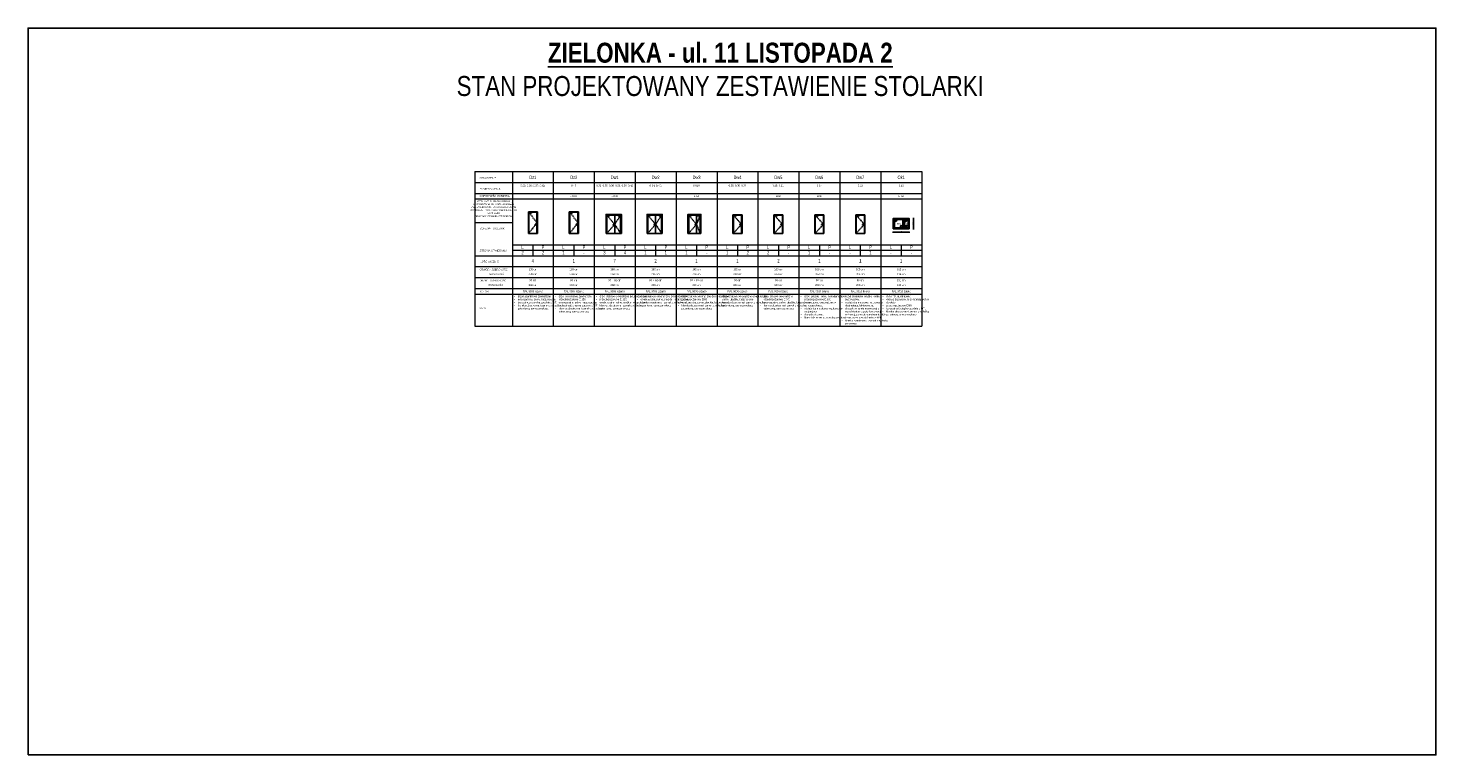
# Model space of a CAD drawing. Header units: millimetres. Extents: x 59331 to 112314, y -16110 to 34390.
# Tile 46 of 198: x 75331 to 90831, y -16110 to -8110. Entities that reach past the tile are written whole.
import ezdxf

# ---------------------------------------------------------------- set-up
doc = ezdxf.new("R2010")
doc.units = ezdxf.units.MM
doc.set_wipeout_variables(frame=1)
doc.linetypes.add('DASHED', pattern=[0.75, 0.5, -0.25])
doc.linetypes.add('DASHEDX2', pattern=[38.1, 25.4, -12.7])
doc.layers.get('DEFPOINTS').update_dxf_attribs({"lineweight": 9})
doc.layers.add('_HSA_POMOC_GRAFICZNE', color=7, linetype='Continuous', plot=False)
for name, color, linetype in [('_HSA_PRZERYWANE', 153, 'DASHEDX2'), ('_HSA_STOLARKA', 132, 'Continuous'), ('_HSA_STOLARKA_ZEWNĘTRZNA', 132, 'Continuous'), ('_HSA_WIDOKOWE_CIENKIE', 8, 'Continuous'), ('_HSA_WYM_50', 141, 'Continuous')]:
    doc.layers.add(name, color=color, linetype=linetype)
doc.layers.add('_HSA_STOLARKA_OPIS', color=43, linetype='Continuous', lineweight=9)
doc.styles.add('ARIAL 08', font='Arial.ttf', dxfattribs={"width": 0.8})
doc.styles.add('ARIAL_100', font='Arial.ttf', dxfattribs={"width": 0.8, "height": 20})
doc.styles.add('ARIAL_200', font='Arial Narrow.ttf', dxfattribs={"width": 0.8, "height": 38})
doc.styles.add('ARIAL_50', font='Arial Narrow.ttf', dxfattribs={"width": 0.8, "height": 10})
doc.dimstyles.new('WYM_WEWN_50', dxfattribs={"dimscale": 0.7, "dimtxt": 10, "dimasz": 2, "dimexe": 10, "dimexo": 0, "dimgap": 3, "dimtad": 1, "dimdec": 1, "dimrnd": 1e-05, "dimtxsty": 'ARIAL_50', "dimblk": 'Wym-03', "dimcen": 0, "dimdle": 10, "dimse1": 1, "dimse2": 1, "dimclrt": 256, "dimazin": 2, "dimtfac": 1, "dimtdec": 1, "dimtix": 1, "dimtmove": 2, "dimatfit": 0, "dimfxl": 1, "dimtolj": 1, "dimtzin": 0, "dimarcsym": 0})

# ---------------------------------------------------------------- blocks, each defined once
blk = doc.blocks.new('A$C503931F8')
at = {"color": 0}
for points in [[(5, 94), (11, 94), (11, 89), (5, 89)], [(7, 99), (20, 99), (20, 101), (7, 101)]]:
    blk.add_lwpolyline(points, close=True, dxfattribs=at)
blk.add_lwpolyline([(11, 101), (11, 103), (5, 103), (5, 97), (11, 97), (11, 99)], dxfattribs=at)
blk = doc.blocks.new('A$C47da0065')
blk.add_wipeout([(0, 0), (0, 115), (175, 115), (175, 0)])
for points in [[(0, 0), (175, 0), (175, 115), (0, 115)], [(111, 7), (7, 7), (7, 108), (111, 108), (111, 7)], [(106, 12), (12, 12), (12, 103), (106, 103)], [(118, 108), (168, 108), (168, 7), (118, 7), (118, 108)], [(123, 103), (163, 103), (163, 12), (123, 12)]]:
    blk.add_lwpolyline(points, close=True)
at = {"layer": '_HSA_WIDOKOWE_CIENKIE', "color": 9}
for points in [[(19, 73), (42, 98)], [(23, 85), (34, 96)], [(32, 79), (42, 90)], [(72, 16), (95, 41)], [(77, 29), (87, 39)], [(85, 22), (96, 33)], [(129, 16), (152, 41)], [(130, 73), (153, 98)], [(134, 85), (145, 96)], [(134, 29), (144, 39)], [(142, 22), (153, 33)], [(143, 79), (153, 90)]]:
    blk.add_lwpolyline(points, dxfattribs=at)
blk = doc.blocks.new('Wym-03')
for p, q in [((-4, 0), (4, 0)), ((0, 4), (0, -4))]:
    blk.add_line(p, q)
blk.add_lwpolyline([(-3, -3, 0.8, 0.8, 0), (3, 3, 0.05, 0.05, 0)], format="xyseb")
blk = doc.blocks.new('*D1078')
at = {"layer": '_HSA_WYM_50', "color": 0, "lineweight": -2, "transparency": 16777216}
blk.add_line((85081, -10317), (85081, -10205), dxfattribs=at)
at = {"layer": 'DEFPOINTS', "color": 0, "transparency": 16777216}
for p in [(85032, -10204), (85081, -10204), (85032, -10319)]:
    blk.add_point(p, dxfattribs=at)
at = {"layer": '_HSA_WYM_50', "color": 0, "lineweight": -2, "transparency": 16777216, "xscale": 1.4, "yscale": 1.4, "zscale": 1.4}
for p, rotation in [((85081, -10204), 89.9999999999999), ((85081, -10319), 269.9999999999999)]:
    blk.add_blockref('Wym-03', p, dxfattribs=dict(at, rotation=rotation))
at = {"layer": '_HSA_WYM_50', "transparency": 16777216, "insert": (85073, -10261), "char_height": 10, "attachment_point": 5, "rotation": 90, "style": 'ARIAL_50'}
blk.add_mtext('\\A1;115', dxfattribs=at)
blk = doc.blocks.new('*D1079')
at = {"layer": '_HSA_WYM_50', "color": 0, "lineweight": -2, "transparency": 16777216}
blk.add_line((84858, -10357), (85030, -10357), dxfattribs=at)
at = {"layer": 'DEFPOINTS', "color": 0, "transparency": 16777216}
for p in [(84857, -10319), (85032, -10319), (85032, -10357)]:
    blk.add_point(p, dxfattribs=at)
at = {"layer": '_HSA_WYM_50', "color": 0, "lineweight": -2, "transparency": 16777216, "xscale": 1.4, "yscale": 1.4, "zscale": 1.4}
for p, rotation in [((84857, -10357), 179.9999999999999), ((85032, -10357), 359.9999999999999)]:
    blk.add_blockref('Wym-03', p, dxfattribs=dict(at, rotation=rotation))
at = {"layer": '_HSA_WYM_50', "transparency": 16777216, "insert": (84944, -10349), "char_height": 10, "attachment_point": 5, "style": 'ARIAL_50'}
blk.add_mtext('\\A1;175', dxfattribs=at)

msp = doc.modelspace()

# ---------------------------------------------------------------- linework, layer by layer
at = {"layer": '_HSA_POMOC_GRAFICZNE'}
msp.add_lwpolyline([(75331.33, -16109.52), (90831.33, -16109.52), (90831.33, -8109.52), (75331.33, -8109.52)], close=True, dxfattribs=at)
at = {"layer": '_HSA_PRZERYWANE', "ltscale": 0.2}
for points in [[(81703.39, -10368.58), (81789.39, -10268.58), (81703.39, -10168.58)], [(81855.39, -10368.58), (81789.39, -10268.58), (81855.39, -10168.58)], [(82154.1, -10368.58), (82240.1, -10268.58), (82154.1, -10168.58)], [(82306.1, -10368.58), (82240.1, -10268.58), (82306.1, -10168.58)], [(82604.82, -10368.58), (82690.82, -10268.58), (82604.82, -10168.58)], [(82730.82, -10368.58), (82690.82, -10268.58), (82730.82, -10168.58)], [(83096.53, -10368.58), (83186.53, -10268.58), (83096.53, -10168.58)], [(83547.24, -10368.58), (83637.24, -10268.58), (83547.24, -10168.58)], [(83997.95, -10368.58), (84087.95, -10268.58), (83997.95, -10168.58)], [(84448.67, -10368.58), (84538.67, -10268.58), (84448.67, -10168.58)]]:
    msp.add_lwpolyline(points, dxfattribs=at)
at = {"layer": '_HSA_STOLARKA', "linetype": 'Continuous'}
for p, q in [((80839.19, -10130.58), (80939.19, -10130.58)), ((80839.19, -10130.58), (80839.19, -10368.58)), ((80844.19, -10135.58), (80844.19, -10368.58)), ((80844.19, -10135.58), (80934.19, -10135.58)), ((80934.19, -10135.58), (80934.19, -10368.58)), ((80939.19, -10130.58), (80939.19, -10368.58)), ((81289.91, -10130.58), (81389.91, -10130.58)), ((81289.91, -10130.58), (81289.91, -10368.58)), ((81294.91, -10135.58), (81294.91, -10368.58)), ((81294.91, -10135.58), (81384.91, -10135.58)), ((81384.91, -10135.58), (81384.91, -10368.58)), ((81389.91, -10130.58), (81389.91, -10368.58)), ((83091.53, -10163.58), (83191.53, -10163.58)), ((83091.53, -10163.58), (83091.53, -10368.58)), ((83096.53, -10168.58), (83096.53, -10368.58)), ((83096.53, -10168.58), (83186.53, -10168.58)), ((83186.53, -10168.58), (83186.53, -10368.58)), ((83191.53, -10163.58), (83191.53, -10368.58)), ((83542.24, -10163.58), (83642.24, -10163.58)), ((83542.24, -10163.58), (83542.24, -10368.58)), ((83547.24, -10168.58), (83547.24, -10368.58)), ((83547.24, -10168.58), (83637.24, -10168.58)), ((83637.24, -10168.58), (83637.24, -10368.58)), ((83642.24, -10163.58), (83642.24, -10368.58)), ((83992.95, -10163.58), (84092.95, -10163.58)), ((83992.95, -10163.58), (83992.95, -10368.58)), ((83997.95, -10168.58), (83997.95, -10368.58)), ((83997.95, -10168.58), (84087.95, -10168.58)), ((84087.95, -10168.58), (84087.95, -10368.58)), ((84092.95, -10163.58), (84092.95, -10368.58)), ((84443.67, -10163.58), (84543.67, -10163.58)), ((84443.67, -10163.58), (84443.67, -10368.58)), ((84448.67, -10168.58), (84448.67, -10368.58)), ((84448.67, -10168.58), (84538.67, -10168.58)), ((84538.67, -10168.58), (84538.67, -10368.58)), ((84543.67, -10163.58), (84543.67, -10368.58)), ((80839.19, -10368.58), (80939.19, -10368.58)), ((81289.91, -10368.58), (81389.91, -10368.58)), ((83091.53, -10368.58), (83191.53, -10368.58)), ((83542.24, -10368.58), (83642.24, -10368.58)), ((83992.95, -10368.58), (84092.95, -10368.58)), ((84443.67, -10368.58), (84543.67, -10368.58))]:
    msp.add_line(p, q, dxfattribs=at)
at = {"layer": '_HSA_STOLARKA', "linetype": 'DASHED', "ltscale": 20}
for points in [[(80844.19, -10368.58), (80934.19, -10251.08), (80844.19, -10135.58)], [(81294.91, -10368.58), (81384.91, -10251.08), (81294.91, -10135.58)]]:
    msp.add_lwpolyline(points, dxfattribs=at)
at = {"layer": '_HSA_STOLARKA', "linetype": 'Continuous'}
for points in [[(80874.09, -10135.58), (80849.73, -10135.58), (80849.73, -10144.15), (80874.09, -10144.15)], [(81324.8, -10135.58), (81300.44, -10135.58), (81300.44, -10144.15), (81324.8, -10144.15)], [(83126.42, -10168.58), (83102.06, -10168.58), (83102.06, -10177.15), (83126.42, -10177.15)], [(83577.14, -10168.58), (83552.78, -10168.58), (83552.78, -10177.15), (83577.14, -10177.15)], [(84027.85, -10168.58), (84003.49, -10168.58), (84003.49, -10177.15), (84027.85, -10177.15)], [(84478.56, -10168.58), (84454.2, -10168.58), (84454.2, -10177.15), (84478.56, -10177.15)]]:
    msp.add_lwpolyline(points, close=True, dxfattribs=at)
at = {"layer": '_HSA_STOLARKA'}
for points in [[(81695.39, -10368.58), (81695.39, -10160.58), (81863.39, -10160.58), (81863.39, -10368.58)], [(81703.39, -10368.58), (81703.39, -10168.58), (81789.39, -10168.58), (81789.39, -10368.58)], [(81789.39, -10160.58), (81789.39, -10368.58)], [(81855.39, -10368.58), (81855.39, -10168.58), (81789.39, -10168.58), (81789.39, -10368.58)], [(82146.1, -10368.58), (82146.1, -10160.58), (82314.1, -10160.58), (82314.1, -10368.58)], [(82154.1, -10368.58), (82154.1, -10168.58), (82240.1, -10168.58), (82240.1, -10368.58)], [(82240.1, -10160.58), (82240.1, -10368.58)], [(82306.1, -10368.58), (82306.1, -10168.58), (82240.1, -10168.58), (82240.1, -10368.58)], [(82596.82, -10368.58), (82596.82, -10160.58), (82738.82, -10160.58), (82738.82, -10368.58)], [(82604.82, -10368.58), (82604.82, -10168.58), (82690.82, -10168.58), (82690.82, -10368.58)], [(82690.82, -10160.58), (82690.82, -10368.58)], [(82730.82, -10368.58), (82730.82, -10168.58), (82690.82, -10168.58), (82690.82, -10368.58)], [(81695.39, -10368.58), (81863.39, -10368.58)], [(82146.1, -10368.58), (82314.1, -10368.58)], [(82596.82, -10368.58), (82738.82, -10368.58)]]:
    msp.add_lwpolyline(points, dxfattribs=at)
for points in [[(81729.29, -10168.58), (81710.46, -10168.58), (81710.46, -10177.15), (81729.29, -10177.15)], [(81829.49, -10168.58), (81848.32, -10168.58), (81848.32, -10177.15), (81829.49, -10177.15)], [(82180, -10168.58), (82161.18, -10168.58), (82161.18, -10177.15), (82180, -10177.15)], [(82280.21, -10168.58), (82299.03, -10168.58), (82299.03, -10177.15), (82280.21, -10177.15)], [(82630.71, -10168.58), (82611.89, -10168.58), (82611.89, -10177.15), (82630.71, -10177.15)], [(82704.92, -10168.58), (82723.74, -10168.58), (82723.74, -10177.15), (82704.92, -10177.15)]]:
    msp.add_lwpolyline(points, close=True, dxfattribs=at)
at = {"layer": '_HSA_STOLARKA_OPIS'}
for p, q in [((80250.85, -9688.51), (85169.74, -9688.51)), ((80250.85, -9688.51), (80250.85, -11391.75)), ((80662.61, -9688.51), (80662.61, -11391.75)), ((81113.32, -9688.51), (81113.32, -11391.75)), ((81564.03, -9688.51), (81564.03, -11391.75)), ((82014.75, -9688.51), (82014.75, -11391.75)), ((82465.46, -9688.51), (82465.46, -11391.75)), ((82916.17, -9688.51), (82916.17, -11391.75)), ((83366.89, -9688.51), (83366.89, -11391.75)), ((83817.6, -9688.51), (83817.6, -11391.75)), ((84268.31, -9688.51), (84268.31, -11391.75)), ((84719.02, -9688.51), (84719.02, -11391.75)), ((85169.74, -9688.51), (85169.74, -11391.75)), ((80250.85, -9808.51), (85169.74, -9808.51)), ((80250.85, -9808.51), (85169.74, -9808.51)), ((80250.85, -9928.51), (85169.74, -9928.51)), ((80250.85, -9988.51), (85169.74, -9988.51)), ((80250.85, -9988.51), (85169.74, -9988.51)), ((80250.85, -10248.51), (80662.61, -10248.51)), ((80250.85, -10614.99), (85169.74, -10614.99)), ((80250.85, -10734.99), (85169.74, -10734.99)), ((80250.85, -10854.99), (85169.74, -10854.99)), ((80250.85, -10976.75), (85169.74, -10976.75)), ((80250.85, -11036.75), (85169.74, -11036.75)), ((80250.85, -11036.75), (85169.74, -11036.75)), ((80250.85, -11391.75), (85169.74, -11391.75))]:
    msp.add_line(p, q, dxfattribs=at)
for points in [[(80662.61, -10494.99), (85169.74, -10494.99)], [(80887.97, -10494.99), (80887.97, -10614.99)], [(81338.68, -10494.99), (81338.68, -10614.99)], [(81789.39, -10494.99), (81789.39, -10614.99)], [(82240.1, -10494.99), (82240.1, -10614.99)], [(82690.82, -10494.99), (82690.82, -10614.99)], [(83141.53, -10494.99), (83141.53, -10614.99)], [(83592.24, -10494.99), (83592.24, -10614.99)], [(84042.95, -10494.99), (84042.95, -10614.99)], [(84493.67, -10494.99), (84493.67, -10614.99)], [(84944.38, -10494.99), (84944.38, -10614.99)], [(80662.61, -10554.99), (85169.74, -10554.99)]]:
    msp.add_lwpolyline(points, dxfattribs=at)

# ---------------------------------------------------------------- block references
at = {"layer": '_HSA_STOLARKA', "linetype": 'Continuous', "xscale": -1, "rotation": 359.9999999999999}
for p in [(80934.19, -10368.58), (81384.91, -10368.58), (83186.53, -10368.58), (83637.24, -10368.58), (84087.95, -10368.58), (84538.67, -10368.58)]:
    msp.add_blockref('A$C503931F8', p, dxfattribs=at)
at = {"layer": '_HSA_STOLARKA', "xscale": -1}
for p in [(81793.39, -10368.58), (82244.1, -10368.58), (82694.82, -10368.58)]:
    msp.add_blockref('A$C503931F8', p, dxfattribs=at)

# ---------------------------------------------------------------- texts
at = {"layer": '_HSA_POMOC_GRAFICZNE', "ltscale": 0.5, "insert": (79715.61, -8269.68), "char_height": 220, "width": 6473.0864, "attachment_point": 1, "style": 'ARIAL 08'}
msp.add_mtext('\\pxqc;{\\fArial|b1|i0|c238|p34;\\L\\C0;ZIELONKA - ul. 11 LISTOPADA 2\\P\\fArial|b0|i0|c238|p34;\\lSTAN PROJEKTOWANY ZESTAWIENIE STOLARKI}', dxfattribs=at)
at = {"layer": '_HSA_STOLARKA_OPIS', "style": 'ARIAL_100', "width": 0.8}
for s, p in [('OZNACZENIE', (80302.99, -9768.09)), ('POMIESZCZENIA', (80302.99, -9888.09)), ('ODPORNOŚĆ OGNIOWA', (80302.99, -9966.63)), ('SCHEMAT STOLARKI', (80302.99, -10324.39)), ('STRONA OTWIERANIA', (80302.99, -10569.08)), ('ILOŚĆ ŁĄCZNIE', (80302.99, -10689.52)), ('OTWÓR - SZEROKOŚĆ', (80302.99, -10777.78)), ('WYSOKOŚĆ', (80408.65, -10827.42)), ('DRZWI - SZEROKOŚĆ', (80302.99, -10897.78)), ('KOLOR', (80302.99, -11018.92)), ('WYSOKOŚĆ', (80396.78, -10947.42)), ('OPIS', (80302.99, -11201.28))]:
    msp.add_text(s, height=20, dxfattribs=at).set_placement(p)
at = {"layer": '_HSA_STOLARKA_OPIS', "attachment_point": 2}
for s, insert, char_height, width, style in [('\\W0.8000;Dz1', (80887.97, -9733.04), 38, 450.7126, 'ARIAL_200'), ('\\W0.8000;Dz2', (81338.68, -9733.04), 38, 450.7126, 'ARIAL_200'), ('\\W0.8000;Dw1', (81789.39, -9733.04), 38, 450.7126, 'ARIAL_200'), ('Dw2', (82240.1, -9733.04), 38, 450.7126, 'ARIAL_200'), ('Dw3', (82690.82, -9733.04), 38, 450.7126, 'ARIAL_200'), ('Dw4', (83141.53, -9733.04), 38, 450.7126, 'ARIAL_200'), ('Dw5', (83592.24, -9733.04), 38, 450.7126, 'ARIAL_200'), ('Dw6', (84042.95, -9733.04), 38, 450.7126, 'ARIAL_200'), ('Dw7', (84493.67, -9733.04), 38, 450.7126, 'ARIAL_200'), ('Ok1', (84944.38, -9733.04), 38, 450.7126, 'ARIAL_200'), ('0.32; 0.36; 0.37; 0.42; ', (80887.97, -9833.2), 20, 450.7126, 'ARIAL_100'), ('\\W0.8000;0.43', (81338.68, -9833.2), 20, 450.7126, 'ARIAL_100'), ('\\W0.8000;0.32; 0.35; 0.36; 0.38; 0.39; 0.42', (81789.39, -9833.2), 20, 450.7126, 'ARIAL_100'), ('0.34; 0.40; ', (82240.1, -9833.2), 20, 450.7126, 'ARIAL_100'), ('0.01A', (82690.82, -9833.2), 20, 450.7126, 'ARIAL_100'), ('0.35; 0.38; 0.39', (83141.53, -9833.2), 20, 450.7126, 'ARIAL_100'), ('0.15; 0.21;', (83592.24, -9833.2), 20, 450.7126, 'ARIAL_100'), ('0.14', (84042.95, -9833.2), 20, 450.7126, 'ARIAL_100'), ('0.13', (84493.67, -9833.2), 20, 450.7126, 'ARIAL_100'), ('0.13', (84944.38, -9833.2), 20, 450.7126, 'ARIAL_100'), ('WYMIARY STOLARKI ORAZ OTWORÓW W ŚCIANACH NALEŻY ZWERYFIKOWAĆ PO OSTATECZNYM WYBORZE TYPU ORAZ PRODUCENTA STOLARKI\\PORAZ WYKONANIU OTWORÓW', (80456.73, -10003.17), 20, 411.7628, 'ARIAL_100'), ('\\W0.8000;-', (80887.97, -9949.35), 20, 450.7126, 'ARIAL_100'), ('\\W0.8000;-', (82240.1, -9949.35), 20, 450.7126, 'ARIAL_100'), ('\\W0.8000;-', (83141.53, -9949.35), 20, 450.7126, 'ARIAL_100'), ('\\W0.8000;-', (84493.67, -9949.35), 20, 450.7126, 'ARIAL_100'), ('\\W0.8000;L', (80775.29, -10502.08), 38, 225.3563, 'ARIAL_200'), ('\\W0.8000;P', (81000.64, -10502.08), 38, 225.3563, 'ARIAL_200'), ('\\W0.8000;L', (81226, -10502.08), 38, 225.3563, 'ARIAL_200'), ('\\W0.8000;P', (81451.36, -10502.08), 38, 225.3563, 'ARIAL_200'), ('\\W0.8000;L', (81676.71, -10502.08), 38, 225.3563, 'ARIAL_200'), ('\\W0.8000;P', (81902.07, -10502.08), 38, 225.3563, 'ARIAL_200'), ('\\W0.8000;L', (82127.43, -10502.08), 38, 225.3563, 'ARIAL_200'), ('\\W0.8000;P', (82352.78, -10502.08), 38, 225.3563, 'ARIAL_200'), ('\\W0.8000;L', (82578.14, -10502.08), 38, 225.3563, 'ARIAL_200'), ('\\W0.8000;P', (82803.49, -10502.08), 38, 225.3563, 'ARIAL_200'), ('\\W0.8000;L', (83028.85, -10502.08), 38, 225.3563, 'ARIAL_200'), ('\\W0.8000;P', (83254.21, -10502.08), 38, 225.3563, 'ARIAL_200'), ('\\W0.8000;L', (83479.56, -10502.08), 38, 225.3563, 'ARIAL_200'), ('\\W0.8000;P', (83704.92, -10502.08), 38, 225.3563, 'ARIAL_200'), ('\\W0.8000;L', (83930.28, -10502.08), 38, 225.3563, 'ARIAL_200'), ('\\W0.8000;P', (84155.63, -10502.08), 38, 225.3563, 'ARIAL_200'), ('\\W0.8000;L', (84380.99, -10502.08), 38, 225.3563, 'ARIAL_200'), ('\\W0.8000;P', (84606.34, -10502.08), 38, 225.3563, 'ARIAL_200'), ('\\W0.8000;L', (84831.7, -10502.08), 38, 225.3563, 'ARIAL_200'), ('\\W0.8000;P', (85057.06, -10502.08), 38, 225.3563, 'ARIAL_200'), ('\\W0.8000;2', (80775.29, -10562.08), 38, 225.3563, 'ARIAL_200'), ('\\W0.8000;4', (80887.97, -10651.52), 38, 450.7126, 'ARIAL_200'), ('\\W0.8000;2', (81000.64, -10562.08), 38, 225.3563, 'ARIAL_200'), ('\\W0.8000;1', (81226, -10562.08), 38, 225.3563, 'ARIAL_200'), ('\\W0.8000;1', (81338.68, -10651.52), 38, 450.7126, 'ARIAL_200'), ('\\W0.8000;-', (81451.36, -10562.08), 38, 225.3563, 'ARIAL_200'), ('\\W0.8000;3', (81676.71, -10562.08), 38, 225.3563, 'ARIAL_200'), ('\\W0.8000;7', (81789.39, -10651.52), 38, 450.7126, 'ARIAL_200'), ('\\W0.8000;4', (81902.07, -10562.08), 38, 225.3563, 'ARIAL_200'), ('1', (82127.43, -10562.08), 38, 225.3563, 'ARIAL_200'), ('2', (82240.1, -10651.52), 38, 450.7126, 'ARIAL_200'), ('1', (82352.78, -10562.08), 38, 225.3563, 'ARIAL_200'), ('1', (82578.14, -10562.08), 38, 225.3563, 'ARIAL_200'), ('1', (82690.82, -10651.52), 38, 450.7126, 'ARIAL_200'), ('-', (82803.49, -10562.08), 38, 225.3563, 'ARIAL_200'), ('1', (83028.85, -10562.08), 38, 225.3563, 'ARIAL_200'), ('1', (83141.53, -10651.52), 38, 450.7126, 'ARIAL_200'), ('2', (83254.21, -10562.08), 38, 225.3563, 'ARIAL_200'), ('2', (83479.56, -10562.08), 38, 225.3563, 'ARIAL_200'), ('2', (83592.24, -10651.52), 38, 450.7126, 'ARIAL_200'), ('-', (83704.92, -10562.08), 38, 225.3563, 'ARIAL_200'), ('1', (83930.28, -10562.08), 38, 225.3563, 'ARIAL_200'), ('1', (84042.95, -10651.52), 38, 450.7126, 'ARIAL_200'), ('-', (84155.63, -10562.08), 38, 225.3563, 'ARIAL_200'), ('-', (84380.99, -10562.08), 38, 225.3563, 'ARIAL_200'), ('1', (84493.67, -10651.52), 38, 450.7126, 'ARIAL_200'), ('1', (84606.34, -10562.08), 38, 225.3563, 'ARIAL_200'), ('-', (84831.7, -10562.08), 38, 225.3563, 'ARIAL_200'), ('1', (84944.38, -10651.52), 38, 450.7126, 'ARIAL_200'), ('-', (85057.06, -10562.08), 38, 225.3563, 'ARIAL_200'), ('\\W0.8000;238 cm', (80887.97, -10807.42), 20, 450.7126, 'ARIAL_100'), ('\\W0.8000;105 cm', (80887.97, -10754.88), 20, 450.7126, 'ARIAL_100'), ('\\W0.8000;238 cm', (81338.68, -10807.42), 20, 450.7126, 'ARIAL_100'), ('\\W0.8000;105 cm', (81338.68, -10754.88), 20, 450.7126, 'ARIAL_100'), ('\\W0.8000;208 cm', (81789.39, -10807.42), 20, 450.7126, 'ARIAL_100'), ('\\W0.8000;168 cm', (81789.39, -10754.88), 20, 450.7126, 'ARIAL_100'), ('\\W0.8000;208 cm', (82240.1, -10807.42), 20, 450.7126, 'ARIAL_100'), ('\\W0.8000;168 cm', (82240.1, -10754.88), 20, 450.7126, 'ARIAL_100'), ('145 cm', (82690.82, -10754.88), 20, 450.7126, 'ARIAL_100'), ('\\W0.8000;208 cm', (82690.82, -10807.42), 20, 450.7126, 'ARIAL_100'), ('105 cm', (83141.53, -10754.88), 20, 450.7126, 'ARIAL_100'), ('\\W0.8000;208 cm', (83141.53, -10807.42), 20, 450.7126, 'ARIAL_100'), ('105 cm', (83592.24, -10754.88), 20, 450.7126, 'ARIAL_100'), ('\\W0.8000;208 cm', (83592.24, -10807.42), 20, 450.7126, 'ARIAL_100'), ('105 cm', (84042.95, -10754.88), 20, 450.7126, 'ARIAL_100'), ('\\W0.8000;208 cm', (84042.95, -10807.42), 20, 450.7126, 'ARIAL_100'), ('105 cm', (84493.67, -10754.88), 20, 450.7126, 'ARIAL_100'), ('\\W0.8000;208 cm', (84493.67, -10807.42), 20, 450.7126, 'ARIAL_100'), ('165 cm', (84944.38, -10754.88), 20, 450.7126, 'ARIAL_100'), ('114 cm', (84944.38, -10807.42), 20, 450.7126, 'ARIAL_100'), ('RAL 9006 (szary)', (80887.97, -10996.64), 20, 450.7126, 'ARIAL_100'), ('\\W0.8000;230 cm', (80887.97, -10927.42), 20, 450.7126, 'ARIAL_100'), ('\\W0.8000;90 cm', (80887.97, -10874.88), 20, 450.7126, 'ARIAL_100'), ('RAL 9006 (szary)', (81338.68, -10996.64), 20, 450.7126, 'ARIAL_100'), ('\\W0.8000;230 cm', (81338.68, -10927.42), 20, 450.7126, 'ARIAL_100'), ('\\W0.8000;90 cm', (81338.68, -10874.88), 20, 450.7126, 'ARIAL_100'), ('RAL 9006 (szary)', (81789.39, -10996.64), 20, 450.7126, 'ARIAL_100'), ('\\W0.8000;90 + 62 cm', (81789.39, -10874.88), 20, 450.7126, 'ARIAL_100'), ('\\W0.8000;200 cm', (81789.39, -10927.42), 20, 450.7126, 'ARIAL_100'), ('RAL 9006 (szary)', (82240.1, -10996.64), 20, 450.7126, 'ARIAL_100'), ('\\W0.8000;90 + 62 cm', (82240.1, -10874.88), 20, 450.7126, 'ARIAL_100'), ('\\W0.8000;200 cm', (82240.1, -10927.42), 20, 450.7126, 'ARIAL_100'), ('RAL 9006 (szary)', (82690.82, -10996.64), 20, 450.7126, 'ARIAL_100'), ('90 + 40 cm', (82690.82, -10874.88), 20, 450.7126, 'ARIAL_100'), ('\\W0.8000;200 cm', (82690.82, -10927.42), 20, 450.7126, 'ARIAL_100'), ('RAL 9006 (szary)', (83141.53, -10996.64), 20, 450.7126, 'ARIAL_100'), ('90 cm', (83141.53, -10874.88), 20, 450.7126, 'ARIAL_100'), ('\\W0.8000;200 cm', (83141.53, -10927.42), 20, 450.7126, 'ARIAL_100'), ('RAL 9006 (szary)', (83592.24, -10996.64), 20, 450.7126, 'ARIAL_100'), ('90 cm', (83592.24, -10874.88), 20, 450.7126, 'ARIAL_100'), ('\\W0.8000;200 cm', (83592.24, -10927.42), 20, 450.7126, 'ARIAL_100'), ('RAL 9010 (biały)', (84042.95, -10996.64), 20, 450.7126, 'ARIAL_100'), ('90 cm', (84042.95, -10874.88), 20, 450.7126, 'ARIAL_100'), ('\\W0.8000;200 cm', (84042.95, -10927.42), 20, 450.7126, 'ARIAL_100'), ('RAL 9010 (biały)', (84493.67, -10996.64), 20, 450.7126, 'ARIAL_100'), ('90 cm', (84493.67, -10874.88), 20, 450.7126, 'ARIAL_100'), ('\\W0.8000;200 cm', (84493.67, -10927.42), 20, 450.7126, 'ARIAL_100'), ('RAL 9010 (biały)', (84944.38, -10996.64), 20, 450.7126, 'ARIAL_100'), ('161 cm', (84944.38, -10874.88), 20, 450.7126, 'ARIAL_100'), ('110 cm', (84944.38, -10927.42), 20, 450.7126, 'ARIAL_100'), ('\\pxi-2,l3,ql,t3;{\\fSymbol|b0|i0|c2|p18;·^I}drzwi aluminiowe zewnętrzne \\P{\\fSymbol|b0|i0|c2|p18;·^I}ewakuacyjne, pełne, bezprogowe, \\P{\\fSymbol|b0|i0|c2|p18;·^I}izolacyjność cieplna zgodnie z WT, \\P{\\fSymbol|b0|i0|c2|p18;·^I}klamka obustronna i zamek z wkładką patentową, samozamykacz', (80887.97, -11051.37), 20, 450.7126, 'ARIAL_100'), ('\\pxi-2,l3,ql,t3;{\\fSymbol|b0|i0|c2|p18;·^I}drzwi aluminiowe zewnętrzne \\P{\\fSymbol|b0|i0|c2|p18;·^I}przeciwpożarowe EI120;\\P{\\fSymbol|b0|i0|c2|p18;·^I}ewakuacyjne, pełne, bezprogowe, \\P{\\fSymbol|b0|i0|c2|p18;·^I}izolacyjność cieplna zgodnie z WT, \\P{\\fSymbol|b0|i0|c2|p18;·^I}klamka obustronna i zamek z wkładką patentową, samozamykacz', (81338.68, -11051.37), 20, 450.7126, 'ARIAL_100'), ('\\pxi-2,l3,ql,t3;{\\fSymbol|b0|i0|c2|p18;·^I}drzwi stalowe wewnętrzne dwuskrzydłowe\\P{\\fSymbol|b0|i0|c2|p18;·^I}przeciwpożarowe EI120;\\P{\\fSymbol|b0|i0|c2|p18;·^I}ewakuacyjne, pełne, gładkie, bezprogowe, \\P{\\fSymbol|b0|i0|c2|p18;·^I}klamka obustronna i zamek z wkładką patentową, samozamykacz', (81789.39, -11051.37), 20, 450.7126, 'ARIAL_100'), ('\\pxi-2,l3,ql,t3;{\\fSymbol|b0|i0|c2|p18;·^I}drzwi stalowe wewnętrzne dwuskrzydłowe\\P{\\fSymbol|b0|i0|c2|p18;·^I}ewakuacyjne, pełne, gładkie,  bezprogowe, \\P{\\fSymbol|b0|i0|c2|p18;·^I}klamka obustronna i zamek z wkładką patentową, samozamykacz', (82240.1, -11051.37), 20, 450.7126, 'ARIAL_100'), ('\\pxi-2,l3,ql,t3;{\\fSymbol|b0|i0|c2|p18;·^I}drzwi stalowe wewnętrzne dwuskrzydłowe\\P{\\fSymbol|b0|i0|c2|p18;·^I}przeciwpożarowe EI60;\\P{\\fSymbol|b0|i0|c2|p18;·^I}ewakuacyjne, pełne, gładkie, bezprogowe, \\P{\\fSymbol|b0|i0|c2|p18;·^I}klamka obustronna i zamek z wkładką patentową, samozamykacz', (82690.82, -11051.37), 20, 450.7126, 'ARIAL_100'), ('\\pxi-2,l3,ql,t3;{\\fSymbol|b0|i0|c2|p18;·^I}drzwi stalowe wewnętrzne ewakuacyjne, pełne, gładkie, bezprogowe, \\P{\\fSymbol|b0|i0|c2|p18;·^I}klamka obustronna i zamek z wkładką patentową, samozamykacz', (83141.53, -11051.37), 20, 450.7126, 'ARIAL_100'), ('\\pxi-2,l3,ql,t3;{\\fSymbol|b0|i0|c2|p18;·^I}drzwi stalowe wewnętrzne przeciwpożarowe EI60;\\P{\\fSymbol|b0|i0|c2|p18;·^I}ewakuacyjne, pełne, gładkie, bezprogowe, \\P{\\fSymbol|b0|i0|c2|p18;·^I}klamka obustronna i zamek z wkładką patentową, samozamykacz', (83592.24, -11051.37), 20, 450.7126, 'ARIAL_100'), ('\\pxi-2,l3,ql,t3;{\\fSymbol|b0|i0|c2|p18;·^I}drzwi gładkie, pełne, antywłamaniowe, przeciwpożarowe EI60;\\P{\\fSymbol|b0|i0|c2|p18;·^I}bezprogowe, wyposażone w samozamykacz, \\P{\\fSymbol|b0|i0|c2|p18;·^I}ościeżnica metalowa regulowana obejmująca, \\P{\\fSymbol|b0|i0|c2|p18;·^I}skrzydło stalowe, \\P{\\fSymbol|b0|i0|c2|p18;·^I}klamki obustronne, zamek patentowy', (84042.95, -11051.37), 20, 450.7126, 'ARIAL_100'), ('\\pxi-2,l3,ql,t3;{\\fSymbol|b0|i0|c2|p18;·^I}drzwi obiektowe gładkie, pełne, bezprogowe,\\P{\\fSymbol|b0|i0|c2|p18;·^I}ościeżnica metalowa regulowana obejmująca, lakierowana;\\P{\\fSymbol|b0|i0|c2|p18;·^I}skrzydło w ramie drewnianej z wypełnieniem z płyty kanałowej wiórowej, pokrycie obustronnie HDF 3mm, wykończenie laminat HPL\\P{\\fSymbol|b0|i0|c2|p18;·^I}klamka obustronna i zamek z wkładką patentową,', (84493.67, -11051.37), 20, 450.7126, 'ARIAL_100'), ('\\pxi-2,l3,ql,t3;{\\fSymbol|b0|i0|c2|p18;·^I}okno FIX aluminiowe;\\P{\\fSymbol|b0|i0|c2|p18;·^I}wygląd dopasowany do istniejących w obiekcie\\P{\\fSymbol|b0|i0|c2|p18;·^I}przeciwpożarowe EI60;\\P{\\fSymbol|b0|i0|c2|p18;·^I}izolacyjność cieplna zgodnie z WT, \\P{\\fSymbol|b0|i0|c2|p18;·^I}klamka obustronna i zamek z wkładką patentową, samozamykacz', (84944.38, -11051.37), 20, 450.7126, 'ARIAL_100')]:
    msp.add_mtext(s, dxfattribs=dict(at, insert=insert, char_height=char_height, width=width, style=style))
at = {"layer": '_HSA_STOLARKA_OPIS', "color": 1, "true_color": 0xf91a05, "char_height": 20, "attachment_point": 2, "style": 'ARIAL_100'}
for s, insert, width in [('\\W0.8000;EI120', (81334.22, -9949.35), 58.7041), ('\\W0.8000;EI120', (81789.39, -9949.35), 450.7126), ('EI60', (82690.82, -9949.35), 450.7126), ('EI60', (83592.24, -9949.35), 450.7126), ('EI60', (84042.95, -9949.35), 450.7126), ('EI60', (84944.38, -9949.35), 450.7126)]:
    msp.add_mtext(s, dxfattribs=dict(at, insert=insert, width=width))

# ---------------------------------------------------------------- next in the draw order: block references
at = {"layer": '_HSA_STOLARKA_ZEWNĘTRZNA', "ltscale": 10}
msp.add_blockref('A$C47da0065', (84856.88, -10318.54), dxfattribs=at)

# ---------------------------------------------------------------- next in the draw order: texts
at = {"layer": '_HSA_STOLARKA_OPIS', "char_height": 20, "width": 450.7126, "attachment_point": 2, "style": 'ARIAL_100'}
for insert in [(84918.29, -10252.88), (85001.01, -10252.88)]:
    msp.add_mtext('FIX', dxfattribs=dict(at, insert=insert))

# ---------------------------------------------------------------- next in the draw order: dimensions: what is measured, and where the dimension line sits
at = {"layer": '_HSA_WYM_50'}
dim = msp.add_linear_dim(base=(85080.7, -10203.54), p1=(85031.88, -10318.54), p2=(85031.88, -10203.54), angle=90, dimstyle='WYM_WEWN_50', dxfattribs=at)
dim.commit()
dim.dimension.update_dxf_attribs({"geometry": '*D1078', "text_midpoint": (85073.49, -10261.04)})
dim = msp.add_linear_dim(base=(85031.88, -10356.7), p1=(84856.88, -10318.54), p2=(85031.88, -10318.54), dimstyle='WYM_WEWN_50', dxfattribs=at)
dim.commit()
dim.dimension.update_dxf_attribs({"geometry": '*D1079', "text_midpoint": (84944.38, -10349.5)})

doc.saveas('drawing.dxf')
